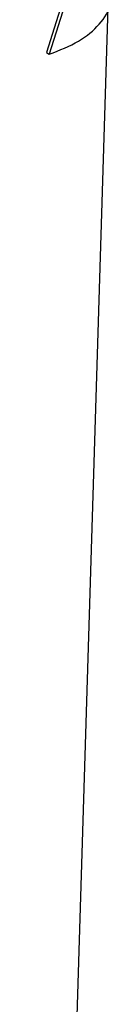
# Paper-space layout '1012-790 Hybird Padfoot' of a CAD drawing. Header units: millimetres. Extents: x 51 to 2966, y 67 to 3970.
# Tile 94 of 110: x 2431.7 to 2436.62, y 2789.83 to 2842.87. Entities that reach past the tile are written whole.
import ezdxf

# ---------------------------------------------------------------- set-up
doc = ezdxf.new("R2010")
doc.units = ezdxf.units.MM

psp = doc.layouts.new('1012-790 Hybird Padfoot')

# ---------------------------------------------------------------- linework, layer by layer
at = {"color": 7, "linetype": 'Continuous', "lineweight": 25}
for p, q in [((2435.527, 2848.767), (2433.135, 2841.093)), ((2435.695, 2848.671), (2433.29, 2841.004)), ((2431.699, 2688.97), (2436.456, 2843.538)), ((2433.135, 2841.093), (2433.29, 2841.004))]:
    psp.add_line(p, q, dxfattribs=at)
psp.add_open_spline([(2433.29, 2841.004), (2433.849, 2841.225), (2434.966, 2841.668), (2436.04, 2842.607), (2436.632, 2843.539), (2436.618, 2844.252), (2436.614, 2844.499)], degree=3, knots=[0, 0, 0, 0, 0.279199, 0.558374, 0.847148, 1, 1, 1, 1], dxfattribs=at)

doc.saveas('drawing.dxf')
